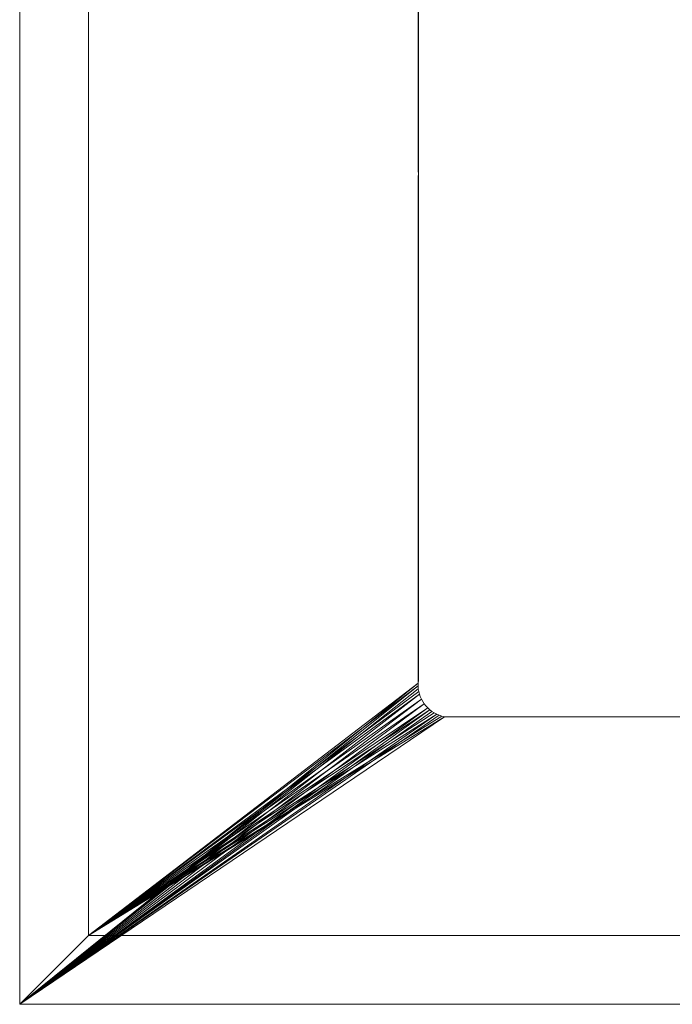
# Model space of a CAD drawing. Header units: millimetres. Extents: x -362 to 358, y -294 to 218.
# Tile 1 of 21: x -362 to -182, y -294 to -22. Entities that reach past the tile are written whole.
import ezdxf

# ---------------------------------------------------------------- set-up
doc = ezdxf.new("R2010")
doc.units = ezdxf.units.MM
doc.layers.add('LUCIDO_1', color=1, linetype='Continuous', lineweight=20, true_color=0xff0000)

# ---------------------------------------------------------------- blocks, each defined once
blk = doc.blocks.new('Group-1')
at = {"layer": 'LUCIDO_1', "color": 190, "linetype": 'Continuous', "lineweight": 15, "true_color": 0x6600ff, "transparency": 33554687}
for points in [[(-362, 218, 494.11), (-362, -294, 494.11), (-251.87, -205.3, 494.11), (-251.8, 75.45, 494.11)], [(-343, -275, 475.11), (-362, -294, 494.11), (-362, 218, 494.11), (-343, 218, 475.11), (-343, -275, 475.11)], [(-343, -275, 475.11), (-343, 218, 475.11), (-251.87, 76.2, 475.11), (-251.8, -204.55, 475.11)], [(-251.87, 76.2, 475.11), (-251.8, 75.45, 475.11), (-251.8, -204.55, 475.11)], [(-251.87, -205.3, 494.11), (-251.8, -204.55, 494.11), (-251.8, 75.45, 494.11)], [(-251.8, -204.55, 494.11), (-251.8, -204.55, 475.11), (-251.8, 75.45, 475.11), (-251.8, 75.45, 494.11), (-251.8, -204.55, 494.11)], [(-362, -294, 494.11), (-251.88, -206.06, 494.11), (-251.87, -205.3, 494.11)], [(-251.82, -206.81, 494.11), (-251.88, -206.06, 494.11), (-362, -294, 494.11)], [(-251.8, -204.55, 475.11), (-251.87, -205.3, 475.11), (-343, -275, 475.11)], [(-251.87, -205.3, 475.11), (-251.88, -206.06, 475.11), (-343, -275, 475.11)], [(-343, -275, 475.11), (-251.88, -206.06, 475.11), (-251.82, -206.81, 475.11)], [(-251.87, -205.3, 475.11), (-251.87, -205.3, 494.11), (-251.88, -206.06, 494.11), (-251.88, -206.06, 475.11), (-251.87, -205.3, 475.11)], [(-251.88, -206.06, 475.11), (-251.88, -206.06, 494.11), (-251.82, -206.81, 494.11), (-251.82, -206.81, 475.11), (-251.88, -206.06, 475.11)], [(-251.8, -204.55, 475.11), (-251.8, -204.55, 494.11), (-251.87, -205.3, 494.11), (-251.87, -205.3, 475.11), (-251.8, -204.55, 475.11)], [(-251.7, -207.55, 494.11), (-251.82, -206.81, 494.11), (-362, -294, 494.11)], [(-362, -294, 494.11), (-251.52, -208.29, 494.11), (-251.7, -207.55, 494.11)], [(-251.27, -209, 494.11), (-251.52, -208.29, 494.11), (-362, -294, 494.11)], [(-362, -294, 494.11), (-250.97, -209.69, 494.11), (-251.27, -209, 494.11)], [(-251.82, -206.81, 475.11), (-251.7, -207.55, 475.11), (-343, -275, 475.11)], [(-251.7, -207.55, 475.11), (-251.52, -208.29, 475.11), (-343, -275, 475.11)], [(-343, -275, 475.11), (-251.52, -208.29, 475.11), (-251.27, -209, 475.11)], [(-251.27, -209, 475.11), (-250.97, -209.69, 475.11), (-343, -275, 475.11)], [(-251.82, -206.81, 475.11), (-251.82, -206.81, 494.11), (-251.7, -207.55, 494.11), (-251.7, -207.55, 475.11), (-251.82, -206.81, 475.11)], [(-251.7, -207.55, 475.11), (-251.7, -207.55, 494.11), (-251.52, -208.29, 494.11), (-251.52, -208.29, 475.11), (-251.7, -207.55, 475.11)], [(-251.52, -208.29, 475.11), (-251.52, -208.29, 494.11), (-251.27, -209, 494.11), (-251.27, -209, 475.11), (-251.52, -208.29, 475.11)], [(-251.27, -209, 475.11), (-251.27, -209, 494.11), (-250.97, -209.69, 494.11), (-250.97, -209.69, 475.11), (-251.27, -209, 475.11)], [(-250.61, -210.36, 494.11), (-250.97, -209.69, 494.11), (-362, -294, 494.11)], [(-362, -294, 494.11), (-250.2, -210.99, 494.11), (-250.61, -210.36, 494.11)], [(-249.73, -211.58, 494.11), (-250.2, -210.99, 494.11), (-362, -294, 494.11)], [(-362, -294, 494.11), (-249.22, -212.13, 494.11), (-249.73, -211.58, 494.11)], [(-362, -294, 494.11), (-248.66, -212.64, 494.11), (-249.22, -212.13, 494.11)], [(-343, -275, 475.11), (-250.97, -209.69, 475.11), (-250.61, -210.36, 475.11)], [(-250.61, -210.36, 475.11), (-250.2, -210.99, 475.11), (-343, -275, 475.11)], [(-343, -275, 475.11), (-250.2, -210.99, 475.11), (-249.73, -211.58, 475.11)], [(-249.73, -211.58, 475.11), (-249.22, -212.13, 475.11), (-343, -275, 475.11)], [(-249.22, -212.13, 475.11), (-248.66, -212.64, 475.11), (-343, -275, 475.11)], [(-250.97, -209.69, 475.11), (-250.97, -209.69, 494.11), (-250.61, -210.36, 494.11), (-250.61, -210.36, 475.11), (-250.97, -209.69, 475.11)], [(-250.61, -210.36, 475.11), (-250.61, -210.36, 494.11), (-250.2, -210.99, 494.11), (-250.2, -210.99, 475.11), (-250.61, -210.36, 475.11)], [(-250.2, -210.99, 475.11), (-250.2, -210.99, 494.11), (-249.73, -211.58, 494.11), (-249.73, -211.58, 475.11), (-250.2, -210.99, 475.11)], [(-249.73, -211.58, 475.11), (-249.73, -211.58, 494.11), (-249.22, -212.13, 494.11), (-249.22, -212.13, 475.11), (-249.73, -211.58, 475.11)], [(-249.22, -212.13, 475.11), (-249.22, -212.13, 494.11), (-248.66, -212.64, 494.11), (-248.66, -212.64, 475.11), (-249.22, -212.13, 475.11)], [(-248.06, -213.1, 494.11), (-248.66, -212.64, 494.11), (-362, -294, 494.11)], [(-247.42, -213.5, 494.11), (-248.06, -213.1, 494.11), (-362, -294, 494.11)], [(-362, -294, 494.11), (-246.75, -213.85, 494.11), (-247.42, -213.5, 494.11)], [(-246.06, -214.15, 494.11), (-246.75, -213.85, 494.11), (-362, -294, 494.11)], [(-245.34, -214.38, 494.11), (-246.06, -214.15, 494.11), (-362, -294, 494.11)], [(-362, -294, 494.11), (-244.61, -214.55, 494.11), (-245.34, -214.38, 494.11)], [(241.01, -214.55, 494.11), (-244.61, -214.55, 494.11), (-362, -294, 494.11), (358, -294, 494.11)], [(-343, -275, 475.11), (-248.66, -212.64, 475.11), (-248.06, -213.1, 475.11)], [(-248.06, -213.1, 475.11), (-247.42, -213.5, 475.11), (-343, -275, 475.11)], [(-247.42, -213.5, 475.11), (-246.75, -213.85, 475.11), (-343, -275, 475.11)], [(-343, -275, 475.11), (-246.75, -213.85, 475.11), (-246.06, -214.15, 475.11)], [(-246.06, -214.15, 475.11), (-245.34, -214.38, 475.11), (-343, -275, 475.11)], [(-245.34, -214.38, 475.11), (-244.61, -214.55, 475.11), (-343, -275, 475.11)], [(339, -275, 475.11), (-343, -275, 475.11), (-244.61, -214.55, 475.11), (241.01, -214.55, 475.11)], [(-248.66, -212.64, 475.11), (-248.66, -212.64, 494.11), (-248.06, -213.1, 494.11), (-248.06, -213.1, 475.11), (-248.66, -212.64, 475.11)], [(-248.06, -213.1, 475.11), (-248.06, -213.1, 494.11), (-247.42, -213.5, 494.11), (-247.42, -213.5, 475.11), (-248.06, -213.1, 475.11)], [(-247.42, -213.5, 475.11), (-247.42, -213.5, 494.11), (-246.75, -213.85, 494.11), (-246.75, -213.85, 475.11), (-247.42, -213.5, 475.11)], [(-246.75, -213.85, 475.11), (-246.75, -213.85, 494.11), (-246.06, -214.15, 494.11), (-246.06, -214.15, 475.11), (-246.75, -213.85, 475.11)], [(-246.06, -214.15, 475.11), (-246.06, -214.15, 494.11), (-245.34, -214.38, 494.11), (-245.34, -214.38, 475.11), (-246.06, -214.15, 475.11)], [(-245.34, -214.38, 475.11), (-245.34, -214.38, 494.11), (-244.61, -214.55, 494.11), (-244.61, -214.55, 475.11), (-245.34, -214.38, 475.11)], [(241.01, -214.55, 494.11), (241.01, -214.55, 475.11), (-244.61, -214.55, 475.11), (-244.61, -214.55, 494.11), (241.01, -214.55, 494.11)], [(339, -275, 475.11), (358, -294, 494.11), (-362, -294, 494.11), (-343, -275, 475.11), (339, -275, 475.11)]]:
    blk.add_polyline3d(points, dxfattribs=at)

msp = doc.modelspace()

# ---------------------------------------------------------------- block references
at = {"layer": 'LUCIDO_1', "color": 190, "true_color": 0x6600ff, "transparency": 33554687}
msp.add_blockref('Group-1', (0, 0), dxfattribs=at)

doc.saveas('drawing.dxf')
